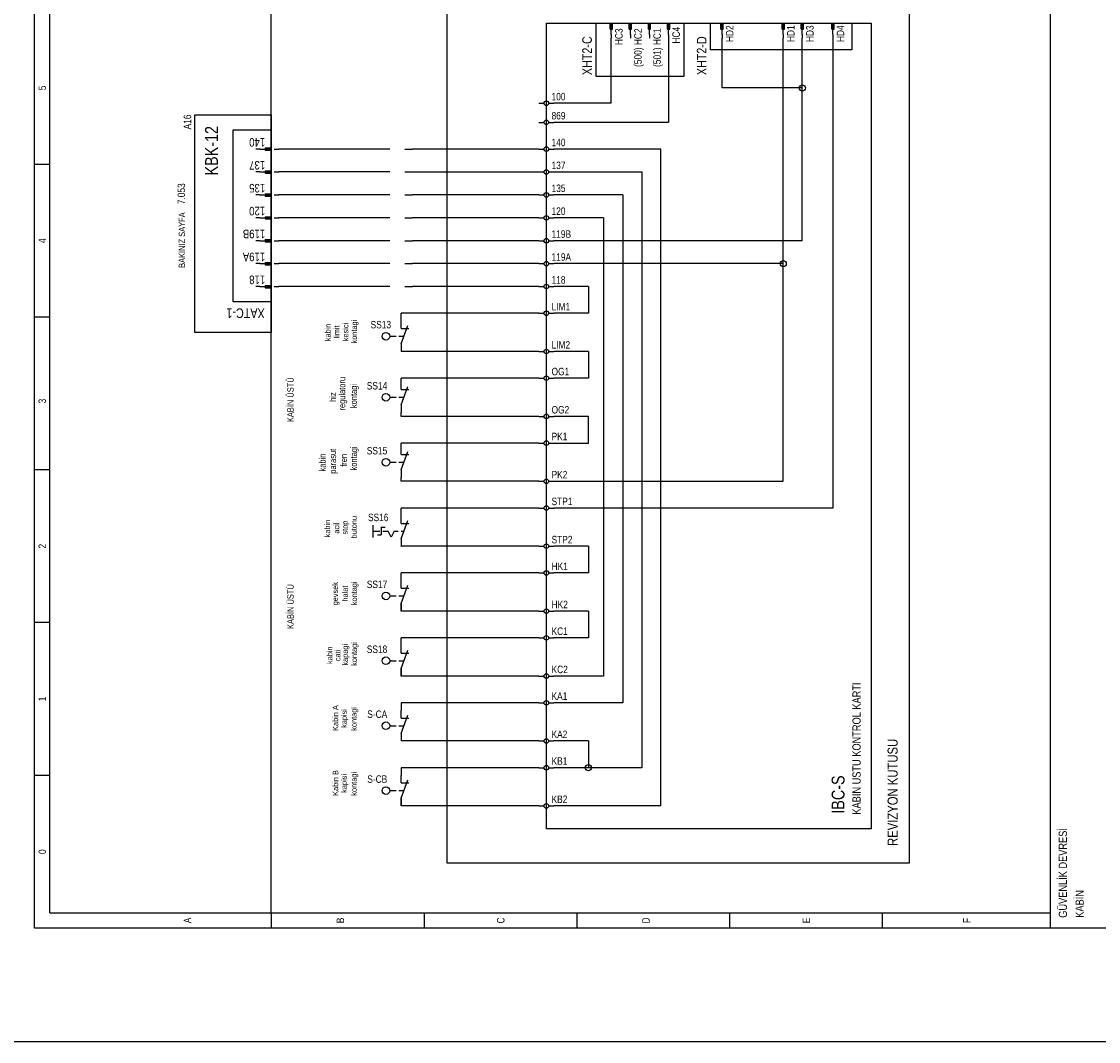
# Model space of a CAD drawing. Header units: centimetres. Extents: x 0 to 13360, y -30 to 2970.
# Tile 19 of 27: x 11964 to 12630, y 0 to 632. Entities that reach past the tile are written whole.
import ezdxf
from ezdxf.enums import TextEntityAlignment as Align

# ---------------------------------------------------------------- set-up
doc = ezdxf.new("R2010")
doc.units = ezdxf.units.CM
for name, color, linetype in [('ASN-CERCEVE', 7, 'CONTINUOUS'), ('ASN-ELEKTRIK', 3, 'CONTINUOUS'), ('ASN-ELEKTRIK-YAZI', 4, 'CONTINUOUS')]:
    doc.layers.add(name, color=color, linetype=linetype)
doc.styles.get("Standard").update_dxf_attribs({"font": 'arial.ttf', "width": 0.8})

msp = doc.modelspace()

# ---------------------------------------------------------------- linework, layer by layer
at = {"layer": 'ASN-CERCEVE'}
for points in [[(0, 0), (13359.95, 0), (13359.95, 2970), (0, 2970)], [(100, 0), (13334.95, 0), (13334.95, 2970), (100, 2970)]]:
    msp.add_lwpolyline(points, close=True, dxfattribs=at)
at = {"layer": 'ASN-ELEKTRIK'}
for p, q in [((11971.83, 70.2), (11971.83, 1015.95)), ((11981.28, 79.66), (11981.28, 1015.95)), ((12600.75, 70.2), (12600.75, 1015.95)), ((12118.42, 79.66), (12118.42, 1006.5)), ((12227.18, 110.39), (12227.18, 651.84)), ((12513.27, 651.84), (12513.27, 110.39)), ((12288.65, 131.67), (12288.65, 630.56)), ((12288.65, 630.56), (12489.63, 630.56)), ((12319.39, 597.46), (12319.39, 630.56)), ((12319.39, 630.56), (12373.77, 630.56)), ((12328.14, 630.56), (12329.56, 630.56)), ((12328.14, 626.78), (12328.14, 630.56)), ((12328.14, 626.78), (12329.56, 626.78)), ((12328.37, 626.78), (12328.37, 630.56)), ((12328.61, 626.78), (12328.61, 630.56)), ((12328.85, 623.46), (12328.85, 630.56)), ((12329.08, 626.78), (12329.08, 630.56)), ((12329.32, 626.78), (12329.32, 630.56)), ((12329.56, 626.78), (12329.56, 630.56)), ((12339.96, 630.56), (12341.38, 630.56)), ((12339.96, 626.78), (12339.96, 630.56)), ((12339.96, 626.78), (12341.38, 626.78)), ((12340.2, 626.78), (12340.2, 630.56)), ((12340.43, 626.78), (12340.43, 630.56)), ((12340.67, 623.46), (12340.67, 630.56)), ((12340.91, 626.78), (12340.91, 630.56)), ((12341.14, 626.78), (12341.14, 630.56)), ((12341.38, 626.78), (12341.38, 630.56)), ((12351.78, 630.56), (12353.2, 630.56)), ((12351.78, 626.78), (12351.78, 630.56)), ((12351.78, 626.78), (12353.2, 626.78)), ((12352.02, 626.78), (12352.02, 630.56)), ((12352.25, 626.78), (12352.25, 630.56)), ((12352.49, 623.46), (12352.49, 630.56)), ((12352.73, 626.78), (12352.73, 630.56)), ((12352.96, 626.78), (12352.96, 630.56)), ((12353.2, 626.78), (12353.2, 630.56)), ((12363.6, 630.56), (12365.02, 630.56)), ((12363.6, 626.78), (12363.6, 630.56)), ((12363.6, 626.78), (12365.02, 626.78)), ((12363.84, 626.78), (12363.84, 630.56)), ((12364.08, 626.78), (12364.08, 630.56)), ((12364.31, 623.46), (12364.31, 630.56)), ((12364.55, 626.78), (12364.55, 630.56)), ((12364.79, 626.78), (12364.79, 630.56)), ((12365.02, 626.78), (12365.02, 630.56)), ((12373.77, 630.56), (12373.77, 597.46)), ((12390.32, 614.01), (12390.32, 630.56)), ((12390.32, 630.56), (12477.8, 630.56)), ((12396.71, 630.56), (12398.12, 630.56)), ((12396.71, 626.78), (12396.71, 630.56)), ((12396.71, 626.78), (12398.12, 626.78)), ((12396.94, 626.78), (12396.94, 630.56)), ((12397.18, 626.78), (12397.18, 630.56)), ((12397.41, 623.46), (12397.41, 630.56)), ((12397.65, 626.78), (12397.65, 630.56)), ((12397.89, 626.78), (12397.89, 630.56)), ((12398.12, 626.78), (12398.12, 630.56)), ((12434.54, 630.56), (12435.95, 630.56)), ((12434.54, 626.78), (12434.54, 630.56)), ((12434.54, 626.78), (12435.95, 626.78)), ((12434.77, 626.78), (12434.77, 630.56)), ((12435.01, 626.78), (12435.01, 630.56)), ((12435.24, 623.46), (12435.24, 630.56)), ((12435.48, 626.78), (12435.48, 630.56)), ((12435.72, 626.78), (12435.72, 630.56)), ((12435.95, 626.78), (12435.95, 630.56)), ((12446.36, 630.56), (12447.78, 630.56)), ((12446.36, 626.78), (12446.36, 630.56)), ((12446.36, 626.78), (12447.78, 626.78)), ((12446.59, 626.78), (12446.59, 630.56)), ((12446.83, 626.78), (12446.83, 630.56)), ((12447.07, 623.46), (12447.07, 630.56)), ((12447.3, 626.78), (12447.3, 630.56)), ((12447.54, 626.78), (12447.54, 630.56)), ((12447.78, 626.78), (12447.78, 630.56)), ((12465.27, 630.56), (12466.69, 630.56)), ((12465.27, 626.78), (12465.27, 630.56)), ((12465.27, 626.78), (12466.69, 626.78)), ((12465.51, 626.78), (12465.51, 630.56)), ((12465.75, 626.78), (12465.75, 630.56)), ((12465.98, 623.46), (12465.98, 630.56)), ((12466.22, 626.78), (12466.22, 630.56)), ((12466.45, 626.78), (12466.45, 630.56)), ((12466.69, 626.78), (12466.69, 630.56)), ((12477.8, 630.56), (12477.8, 614.01)), ((12489.63, 630.56), (12489.63, 131.67)), ((12328.85, 623.46), (12328.85, 621.1)), ((12328.85, 580.91), (12328.85, 621.1)), ((12340.67, 623.46), (12340.67, 621.1)), ((12352.49, 623.46), (12352.49, 621.1)), ((12364.31, 623.46), (12364.31, 621.1)), ((12364.31, 621.1), (12364.31, 569.08)), ((12397.41, 623.46), (12397.41, 621.1)), ((12397.41, 590.36), (12397.41, 621.1)), ((12435.24, 623.46), (12435.24, 621.1)), ((12435.24, 481.6), (12435.24, 621.1)), ((12447.07, 623.46), (12447.07, 621.1)), ((12447.07, 590.36), (12447.07, 621.1)), ((12465.98, 623.46), (12465.98, 621.1)), ((12465.98, 621.1), (12465.98, 330.28)), ((12477.8, 614.01), (12390.32, 614.01)), ((12373.77, 597.46), (12319.39, 597.46)), ((12447.07, 590.36), (12397.41, 590.36)), ((12447.07, 495.79), (12447.07, 590.36)), ((12283.92, 580.91), (12287.23, 580.91)), ((12290.07, 580.91), (12293.38, 580.91)), ((12328.85, 580.91), (12293.38, 580.91)), ((12071.13, 439.04), (12071.13, 573.81)), ((12071.13, 573.81), (12118.42, 573.81)), ((12118.42, 573.81), (12118.42, 439.04)), ((12283.92, 569.08), (12287.23, 569.08)), ((12290.07, 569.08), (12293.38, 569.08)), ((12364.31, 569.08), (12293.38, 569.08)), ((12094.77, 457.96), (12094.77, 564.36)), ((12094.77, 564.36), (12118.42, 564.36)), ((12118.42, 564.36), (12118.42, 457.96)), ((12114.63, 553.24), (12118.42, 553.24)), ((12114.63, 553.24), (12114.63, 551.82)), ((12118.42, 553.24), (12118.42, 551.82)), ((12111.32, 552.53), (12108.96, 552.53)), ((12111.32, 552.53), (12118.42, 552.53)), ((12114.63, 553.01), (12118.42, 553.01)), ((12114.63, 552.77), (12118.42, 552.77)), ((12114.63, 552.3), (12118.42, 552.3)), ((12114.63, 552.06), (12118.42, 552.06)), ((12114.63, 551.82), (12118.42, 551.82)), ((12120.31, 552.53), (12123.15, 552.53)), ((12186.98, 552.53), (12123.15, 552.53)), ((12191.71, 552.53), (12186.98, 552.53)), ((12201.17, 552.53), (12205.9, 552.53)), ((12283.92, 552.53), (12205.9, 552.53)), ((12283.92, 552.53), (12287.23, 552.53)), ((12290.07, 552.53), (12293.38, 552.53)), ((12359.58, 552.53), (12293.38, 552.53)), ((12359.58, 145.86), (12359.58, 552.53)), ((11981.28, 543.08), (11971.83, 543.08)), ((12111.32, 538.35), (12108.96, 538.35)), ((12111.32, 538.35), (12118.42, 538.35)), ((12114.63, 539.06), (12118.42, 539.06)), ((12114.63, 539.06), (12114.63, 537.64)), ((12114.63, 538.82), (12118.42, 538.82)), ((12114.63, 538.58), (12118.42, 538.58)), ((12114.63, 538.11), (12118.42, 538.11)), ((12114.63, 537.87), (12118.42, 537.87)), ((12114.63, 537.64), (12118.42, 537.64)), ((12118.42, 539.06), (12118.42, 537.64)), ((12120.31, 538.35), (12123.15, 538.35)), ((12186.98, 538.35), (12123.15, 538.35)), ((12191.71, 538.35), (12186.98, 538.35)), ((12201.17, 538.35), (12205.9, 538.35)), ((12205.9, 538.35), (12283.92, 538.35)), ((12283.92, 538.35), (12287.23, 538.35)), ((12290.07, 538.35), (12293.38, 538.35)), ((12293.38, 538.35), (12347.76, 538.35)), ((12347.76, 538.35), (12347.76, 169.5)), ((12111.32, 524.16), (12108.96, 524.16)), ((12111.32, 524.16), (12118.42, 524.16)), ((12114.63, 524.87), (12118.42, 524.87)), ((12114.63, 524.87), (12114.63, 523.45)), ((12114.63, 524.63), (12118.42, 524.63)), ((12114.63, 524.4), (12118.42, 524.4)), ((12114.63, 523.92), (12118.42, 523.92)), ((12114.63, 523.69), (12118.42, 523.69)), ((12114.63, 523.45), (12118.42, 523.45)), ((12118.42, 524.87), (12118.42, 523.45)), ((12120.31, 524.16), (12123.15, 524.16)), ((12186.98, 524.16), (12123.15, 524.16)), ((12191.71, 524.16), (12186.98, 524.16)), ((12201.17, 524.16), (12205.9, 524.16)), ((12283.92, 524.16), (12205.9, 524.16)), ((12283.92, 524.16), (12287.23, 524.16)), ((12290.07, 524.16), (12293.38, 524.16)), ((12335.94, 524.16), (12293.38, 524.16)), ((12335.94, 524.16), (12335.94, 209.7)), ((12111.32, 509.97), (12108.96, 509.97)), ((12111.32, 509.97), (12118.42, 509.97)), ((12114.63, 510.68), (12118.42, 510.68)), ((12114.63, 510.68), (12114.63, 509.27)), ((12114.63, 510.45), (12118.42, 510.45)), ((12114.63, 510.21), (12118.42, 510.21)), ((12114.63, 509.74), (12118.42, 509.74)), ((12114.63, 509.5), (12118.42, 509.5)), ((12114.63, 509.27), (12118.42, 509.27)), ((12118.42, 510.68), (12118.42, 509.27)), ((12120.31, 509.97), (12123.15, 509.97)), ((12186.98, 509.97), (12123.15, 509.97)), ((12191.71, 509.97), (12186.98, 509.97)), ((12201.17, 509.97), (12205.9, 509.97)), ((12283.92, 509.97), (12205.9, 509.97)), ((12283.92, 509.97), (12287.23, 509.97)), ((12290.07, 509.97), (12293.38, 509.97)), ((12324.12, 509.97), (12293.38, 509.97)), ((12324.12, 509.97), (12324.12, 226.25)), ((12111.32, 495.79), (12108.96, 495.79)), ((12111.32, 495.79), (12118.42, 495.79)), ((12114.63, 496.5), (12118.42, 496.5)), ((12114.63, 496.5), (12114.63, 495.08)), ((12114.63, 496.26), (12118.42, 496.26)), ((12114.63, 496.02), (12118.42, 496.02)), ((12114.63, 495.55), (12118.42, 495.55)), ((12114.63, 495.32), (12118.42, 495.32)), ((12114.63, 495.08), (12118.42, 495.08)), ((12118.42, 496.5), (12118.42, 495.08)), ((12120.31, 495.79), (12123.15, 495.79)), ((12186.98, 495.79), (12123.15, 495.79)), ((12191.71, 495.79), (12186.98, 495.79)), ((12201.17, 495.79), (12205.9, 495.79)), ((12283.92, 495.79), (12205.9, 495.79)), ((12283.92, 495.79), (12287.23, 495.79)), ((12290.07, 495.79), (12293.38, 495.79)), ((12447.07, 495.79), (12293.38, 495.79)), ((12111.32, 481.6), (12108.96, 481.6)), ((12111.32, 481.6), (12118.42, 481.6)), ((12114.63, 482.31), (12118.42, 482.31)), ((12114.63, 482.31), (12114.63, 480.89)), ((12114.63, 482.07), (12118.42, 482.07)), ((12114.63, 481.84), (12118.42, 481.84)), ((12114.63, 481.37), (12118.42, 481.37)), ((12114.63, 481.13), (12118.42, 481.13)), ((12114.63, 480.89), (12118.42, 480.89)), ((12118.42, 482.31), (12118.42, 480.89)), ((12120.31, 481.6), (12123.15, 481.6)), ((12186.98, 481.6), (12123.15, 481.6)), ((12191.71, 481.6), (12186.98, 481.6)), ((12201.17, 481.6), (12205.9, 481.6)), ((12283.92, 481.6), (12205.9, 481.6)), ((12283.92, 481.6), (12287.23, 481.6)), ((12290.07, 481.6), (12293.38, 481.6)), ((12435.24, 481.6), (12293.38, 481.6)), ((12435.24, 346.83), (12435.24, 481.6)), ((12111.32, 467.42), (12108.96, 467.42)), ((12111.32, 467.42), (12118.42, 467.42)), ((12114.63, 468.12), (12118.42, 468.12)), ((12114.63, 468.12), (12114.63, 466.71)), ((12114.63, 467.89), (12118.42, 467.89)), ((12114.63, 467.65), (12118.42, 467.65)), ((12114.63, 467.18), (12118.42, 467.18)), ((12114.63, 466.94), (12118.42, 466.94)), ((12114.63, 466.71), (12118.42, 466.71)), ((12118.42, 468.12), (12118.42, 466.71)), ((12120.31, 467.42), (12123.15, 467.42)), ((12186.98, 467.42), (12123.15, 467.42)), ((12191.71, 467.42), (12186.98, 467.42)), ((12201.17, 467.42), (12205.9, 467.42)), ((12283.92, 467.42), (12205.9, 467.42)), ((12283.92, 467.42), (12287.23, 467.42)), ((12290.07, 467.42), (12293.38, 467.42)), ((12314.66, 467.42), (12293.38, 467.42)), ((12314.66, 467.42), (12314.66, 450.86)), ((12118.42, 457.96), (12094.77, 457.96)), ((11981.28, 448.5), (11971.83, 448.5)), ((12198.81, 446.14), (12198.81, 450.86)), ((12283.92, 450.86), (12198.81, 450.86)), ((12283.92, 450.86), (12287.23, 450.86)), ((12290.07, 450.86), (12293.38, 450.86)), ((12314.66, 450.86), (12293.38, 450.86)), ((12198.81, 441.41), (12198.81, 446.14)), ((12198.81, 431.95), (12202.94, 443.3)), ((12198.81, 441.41), (12203.54, 441.41)), ((12118.42, 439.04), (12071.13, 439.04)), ((12191.72, 436.68), (12195.61, 436.68)), ((12197.29, 436.68), (12200.53, 436.68)), ((12198.81, 431.95), (12198.81, 427.22)), ((12283.92, 427.22), (12198.81, 427.22)), ((12283.92, 427.22), (12287.23, 427.22)), ((12290.07, 427.22), (12293.38, 427.22)), ((12314.66, 427.22), (12293.38, 427.22)), ((12314.66, 427.22), (12314.66, 410.67)), ((12283.92, 410.67), (12198.81, 410.67)), ((12198.81, 408.31), (12198.81, 410.67)), ((12198.81, 403.58), (12198.81, 408.31)), ((12283.92, 410.67), (12287.23, 410.67)), ((12290.07, 410.67), (12293.38, 410.67)), ((12314.66, 410.67), (12293.38, 410.67)), ((12198.81, 394.12), (12202.94, 405.47)), ((12198.81, 403.58), (12203.54, 403.58)), ((12191.72, 398.85), (12195.61, 398.85)), ((12197.29, 398.85), (12200.53, 398.85)), ((12198.81, 394.12), (12198.81, 389.39)), ((12198.81, 387.03), (12198.81, 389.39)), ((12283.92, 387.03), (12198.81, 387.03)), ((12283.92, 387.03), (12287.23, 387.03)), ((12290.07, 387.03), (12293.38, 387.03)), ((12314.66, 387.03), (12293.38, 387.03)), ((12314.66, 370.48), (12314.66, 387.03)), ((12283.92, 370.48), (12198.81, 370.48)), ((12198.81, 368.11), (12198.81, 370.48)), ((12198.81, 363.38), (12198.81, 368.11)), ((12283.92, 370.48), (12287.23, 370.48)), ((12290.07, 370.48), (12293.38, 370.48)), ((12293.38, 370.48), (12314.66, 370.48)), ((12198.81, 353.92), (12202.94, 365.27)), ((12198.81, 363.38), (12203.54, 363.38)), ((11981.28, 353.92), (11971.83, 353.92)), ((12191.72, 358.65), (12195.61, 358.65)), ((12197.29, 358.65), (12200.53, 358.65)), ((12198.81, 353.92), (12198.81, 349.2)), ((12198.81, 346.83), (12198.81, 349.2)), ((12283.92, 346.83), (12198.81, 346.83)), ((12283.92, 346.83), (12287.23, 346.83)), ((12290.07, 346.83), (12293.38, 346.83)), ((12293.38, 346.83), (12435.24, 346.83)), ((12198.81, 325.55), (12198.81, 330.28)), ((12283.92, 330.28), (12198.81, 330.28)), ((12283.92, 330.28), (12287.23, 330.28)), ((12290.07, 330.28), (12293.38, 330.28)), ((12465.98, 330.28), (12293.38, 330.28)), ((12198.81, 320.73), (12198.81, 325.46)), ((12198.81, 311.27), (12202.94, 322.62)), ((12198.81, 320.73), (12203.54, 320.73)), ((12181.39, 312.14), (12181.39, 319.7)), ((12181.4, 316), (12185.57, 316)), ((12184.15, 313.64), (12186.51, 313.64)), ((12186.51, 318.36), (12188.88, 318.36)), ((12186.51, 318.36), (12186.51, 313.64)), ((12187.46, 316), (12190.77, 316)), ((12192.66, 312.22), (12190.77, 316)), ((12194.55, 316), (12192.66, 312.22)), ((12194.55, 316), (12196.91, 316)), ((12198.81, 316), (12200.51, 316)), ((12198.81, 311.27), (12198.81, 306.54)), ((12198.81, 306.54), (12198.81, 306.64)), ((12283.92, 306.64), (12198.81, 306.64)), ((12283.92, 306.64), (12287.23, 306.64)), ((12290.07, 306.64), (12293.38, 306.64)), ((12314.66, 306.64), (12293.38, 306.64)), ((12314.66, 306.64), (12314.66, 290.09)), ((12198.81, 285.36), (12198.81, 290.09)), ((12283.92, 290.09), (12198.81, 290.09)), ((12283.92, 290.09), (12287.23, 290.09)), ((12290.07, 290.09), (12293.38, 290.09)), ((12314.66, 290.09), (12293.38, 290.09)), ((12198.81, 280.63), (12198.81, 285.36)), ((12198.81, 271.17), (12202.94, 282.52)), ((12198.81, 280.63), (12203.54, 280.63)), ((12191.72, 275.9), (12195.61, 275.9)), ((12197.29, 275.9), (12200.53, 275.9)), ((12198.81, 271.17), (12198.81, 266.44)), ((12198.81, 266.44), (12198.81, 271.17)), ((12283.92, 266.44), (12198.81, 266.44)), ((12283.92, 266.44), (12287.23, 266.44)), ((12290.07, 266.44), (12293.38, 266.44)), ((12314.66, 266.44), (12293.38, 266.44)), ((12314.66, 266.44), (12314.66, 249.89)), ((11981.28, 259.35), (11971.83, 259.35)), ((12198.81, 245.16), (12198.81, 249.89)), ((12283.92, 249.89), (12198.81, 249.89)), ((12283.92, 249.89), (12287.23, 249.89)), ((12290.07, 249.89), (12293.38, 249.89)), ((12314.66, 249.89), (12293.38, 249.89)), ((12198.81, 240.43), (12198.81, 245.16)), ((12198.81, 230.98), (12202.94, 242.33)), ((12198.81, 240.43), (12203.54, 240.43)), ((12191.72, 235.71), (12195.61, 235.71)), ((12197.29, 235.71), (12200.53, 235.71)), ((12198.81, 230.98), (12198.81, 226.25)), ((12198.81, 226.25), (12198.81, 230.98)), ((12283.92, 226.25), (12198.81, 226.25)), ((12283.92, 226.25), (12287.23, 226.25)), ((12290.07, 226.25), (12293.38, 226.25)), ((12324.12, 226.25), (12293.38, 226.25)), ((12198.81, 209.7), (12198.81, 204.97)), ((12283.92, 209.7), (12198.81, 209.7)), ((12283.92, 209.7), (12287.23, 209.7)), ((12290.07, 209.7), (12293.38, 209.7)), ((12335.94, 209.7), (12293.38, 209.7)), ((12198.81, 200.24), (12198.81, 204.97)), ((12198.81, 190.78), (12202.94, 202.13)), ((12198.81, 200.24), (12203.54, 200.24)), ((12191.72, 195.51), (12195.61, 195.51)), ((12197.29, 195.51), (12200.53, 195.51)), ((12198.81, 190.78), (12198.81, 186.05)), ((12198.81, 190.78), (12198.81, 186.05)), ((12283.92, 186.05), (12198.81, 186.05)), ((12283.92, 186.05), (12287.23, 186.05)), ((12290.07, 186.05), (12293.38, 186.05)), ((12314.66, 186.05), (12293.38, 186.05)), ((12314.66, 186.05), (12314.66, 169.5)), ((12198.81, 169.5), (12198.81, 164.77)), ((12283.92, 169.5), (12198.81, 169.5)), ((12283.92, 169.5), (12287.23, 169.5)), ((12290.07, 169.5), (12293.38, 169.5)), ((12314.66, 169.5), (12293.38, 169.5)), ((12347.76, 169.5), (12314.66, 169.5)), ((11981.28, 164.77), (11971.83, 164.77)), ((12198.81, 160.05), (12198.81, 164.77)), ((12198.81, 150.59), (12202.94, 161.94)), ((12198.81, 160.05), (12203.54, 160.05)), ((12191.72, 155.32), (12195.61, 155.32)), ((12197.29, 155.32), (12200.53, 155.32)), ((12198.81, 150.59), (12198.81, 145.86)), ((12198.81, 145.86), (12198.81, 150.59)), ((12283.92, 145.86), (12198.81, 145.86)), ((12283.92, 145.86), (12287.23, 145.86)), ((12290.07, 145.86), (12293.38, 145.86)), ((12359.58, 145.86), (12293.38, 145.86)), ((12489.63, 131.67), (12288.65, 131.67)), ((12513.27, 110.39), (12227.18, 110.39)), ((11981.28, 79.66), (12600.75, 79.66)), ((12118.42, 79.66), (12118.42, 70.2)), ((12212.99, 79.66), (12212.99, 70.2)), ((12307.57, 79.66), (12307.57, 70.2)), ((12402.14, 70.2), (12402.14, 79.66)), ((12496.72, 70.2), (12496.72, 79.66)), ((12638.58, 70.2), (11971.83, 70.2))]:
    msp.add_line(p, q, dxfattribs=at)
for centre, radius in [((12447.07, 590.36), 1.89), ((12288.65, 580.91), 1.42), ((12288.65, 569.08), 1.42), ((12288.65, 552.53), 1.42), ((12288.65, 538.35), 1.42), ((12288.65, 524.16), 1.42), ((12288.65, 509.97), 1.42), ((12288.65, 495.79), 1.42), ((12288.65, 481.6), 1.42), ((12435.24, 481.6), 1.89), ((12288.65, 467.42), 1.42), ((12288.65, 450.86), 1.42), ((12189.35, 436.68), 2.36), ((12288.65, 427.22), 1.42), ((12288.65, 410.67), 1.42), ((12189.35, 398.85), 2.36), ((12288.65, 387.03), 1.42), ((12288.65, 370.48), 1.42), ((12189.35, 358.65), 2.36), ((12288.65, 346.83), 1.42), ((12288.65, 330.28), 1.42), ((12288.65, 306.64), 1.42), ((12288.65, 290.09), 1.42), ((12189.35, 275.9), 2.36), ((12288.65, 266.44), 1.42), ((12288.65, 249.89), 1.42), ((12189.35, 235.71), 2.36), ((12288.65, 226.25), 1.42), ((12288.65, 209.7), 1.42), ((12189.35, 195.51), 2.36), ((12288.65, 186.05), 1.42), ((12288.65, 169.5), 1.42), ((12314.66, 169.5), 1.89), ((12189.35, 155.32), 2.36), ((12288.65, 145.86), 1.42)]:
    msp.add_circle(centre, radius, dxfattribs=at)

# ---------------------------------------------------------------- texts
at = {"layer": 'ASN-ELEKTRIK-YAZI', "width": 0.8}
for s, height, p in [('HC3', 4.634, (12335.85, 627.25)), ('(500) HC2', 4.634, (12347.67, 627.25)), ('(501) HC1', 4.634, (12359.49, 627.25)), ('HC4', 4.634, (12371.31, 628.19)), ('HD2', 4.634, (12404.41, 629.14)), ('HD1', 4.634, (12442.24, 629.14)), ('HD3', 4.634, (12454.07, 629.14)), ('HD4', 4.634, (12472.98, 629.14)), ('A16', 4.634, (12068.86, 573.91)), ('KBK-12', 7.944, (12085.41, 566.81)), ('BAKINIZ SAYFA', 3.9722, (12065.08, 513.38))]:
    msp.add_text(s, height=height, rotation=90, dxfattribs=at).set_placement(p, align=Align.RIGHT)
for s, height, rotation, p in [('XHT2-C', 5.958, 90, (12316.84, 598.31)), ('XHT2-D', 5.958, 90, (12387.77, 598.31)), ('140', 5.296, 180, (12114.63, 559.34)), ('137', 5.296, 180, (12114.63, 545.16)), ('7.053', 4.634, 90, (12065.08, 518.39)), ('135', 5.296, 180, (12114.63, 530.97)), ('120', 5.296, 180, (12114.63, 516.78)), ('119B', 5.296, 180, (12114.63, 502.6)), ('119A', 5.296, 180, (12114.63, 488.41)), ('118', 5.296, 180, (12114.63, 474.22)), ('XATC-1', 5.958, 180, (12114.35, 453.89)), ('KABIN USTU KONTROL KARTI', 5.1071, 90, (12483.19, 140.47)), ('REVIZYON KUTUSU', 6.242, 90, (12506.08, 121.08)), ('IBC-S', 7.944, 90, (12473.17, 141.04)), ('GÜVENLİK DEVRESİ', 5.1071, 90, (12610.87, 76.61)), ('KABİN', 5.107, 90, (12621.27, 76.61))]:
    msp.add_text(s, height=height, rotation=rotation, dxfattribs=at).set_placement(p)
for s, height, p in [('5', 4.63, (11979.01, 590.36)), ('4', 4.63, (11979.01, 495.79)), ('kabin', 3.405, (12155.11, 439.04)), ('limit', 3.405, (12160.54, 439.31)), ('kesici', 3.405, (12166.12, 439.27)), ('kontagi', 3.405, (12171.41, 439.52)), ('KABİN ÜSTÜ', 3.972, (12132.25, 397.34)), ('regulatoru', 3.972, (12164.23, 401.08)), ('kontagi', 3.972, (12171.41, 399.63)), ('hiz', 3.972, (12158.46, 398.98)), ('3', 4.63, (11979.01, 396.48)), ('parasut', 3.972, (12158.53, 359.26)), ('kontagi', 3.972, (12171.41, 361.02)), ('kabin', 3.972, (12152.03, 358.42)), ('fren', 3.972, (12165.24, 359.81)), ('kabin', 3.405, (12154.85, 317.54)), ('acil', 3.405, (12160.48, 317.85)), ('stop', 3.405, (12165.72, 318.2)), ('butonu', 3.405, (12171.34, 318.4)), ('2', 4.63, (11979.01, 306.64)), ('KABİN ÜSTÜ', 3.972, (12132.27, 269.27)), ('gevsek', 3.405, (12159.66, 277.24)), ('halat', 3.405, (12165.78, 277.3)), ('kontagi', 3.405, (12171.4, 277.46)), ('kabin', 3.405, (12156.26, 239.16)), ('cati', 3.405, (12161.2, 239.01)), ('kapagi', 3.405, (12165.83, 239.41)), ('kontagi', 3.405, (12171.4, 239.9)), ('1', 4.63, (11979.01, 212.06)), ('Kabin A', 3.405, (12159.84, 200.24)), ('kapisi', 3.405, (12165.16, 199.99)), ('kontagi', 3.405, (12171.28, 199.72)), ('Kabin B', 3.405, (12159.84, 160.05)), ('kapisi', 3.405, (12165.16, 159.79)), ('kontagi', 3.405, (12171.28, 159.52)), ('0', 4.63, (11979.01, 117.49)), ('A', 4.63, (12068.86, 74.93)), ('B', 4.63, (12163.44, 74.93)), ('C', 4.63, (12262.74, 74.93)), ('D', 4.63, (12352.59, 74.93)), ('E', 4.63, (12451.89, 74.93)), ('F', 4.63, (12551.19, 74.93))]:
    msp.add_text(s, height=height, rotation=90, dxfattribs=at).set_placement(p, align=Align.CENTER)
for s, p in [('100', (12291.87, 582.7)), ('869', (12291.87, 570.88)), ('140', (12291.87, 554.33)), ('137', (12291.87, 540.14)), ('135', (12291.87, 525.96)), ('120', (12291.87, 511.77)), ('119B', (12291.87, 497.59)), ('119A', (12291.87, 483.4)), ('118', (12291.87, 469.21)), ('LIM1', (12291.87, 452.66)), ('LIM2', (12291.87, 429.02)), ('OG1', (12291.87, 412.47)), ('OG2', (12291.87, 388.82)), ('PK1', (12291.87, 372.27)), ('PK2', (12291.87, 348.63)), ('STP1', (12291.87, 332.08)), ('STP2', (12291.87, 308.43)), ('HK1', (12291.87, 291.88)), ('HK2', (12291.87, 268.24)), ('KC1', (12291.87, 251.69)), ('KC2', (12291.87, 228.05)), ('KA1', (12291.87, 211.49)), ('KA2', (12291.87, 187.85)), ('KB1', (12291.87, 171.3)), ('KB2', (12291.87, 147.66))]:
    msp.add_text(s, height=4.634, dxfattribs=at).set_placement(p)
for s, p in [('SS13', (12192.56, 441.5)), ('SS14', (12190.2, 403.67)), ('SS15', (12190.2, 363.48)), ('SS17', (12190.2, 280.72)), ('SS18', (12190.2, 240.53)), ('S-CA', (12190.2, 200.33)), ('S-CB', (12190.2, 160.14))]:
    msp.add_text(s, height=4.634, dxfattribs=at).set_placement(p, align=Align.RIGHT)
msp.add_text('SS16', height=4.634, dxfattribs=at).set_placement((12184.62, 322.15), align=Align.CENTER)

doc.saveas('drawing.dxf')
